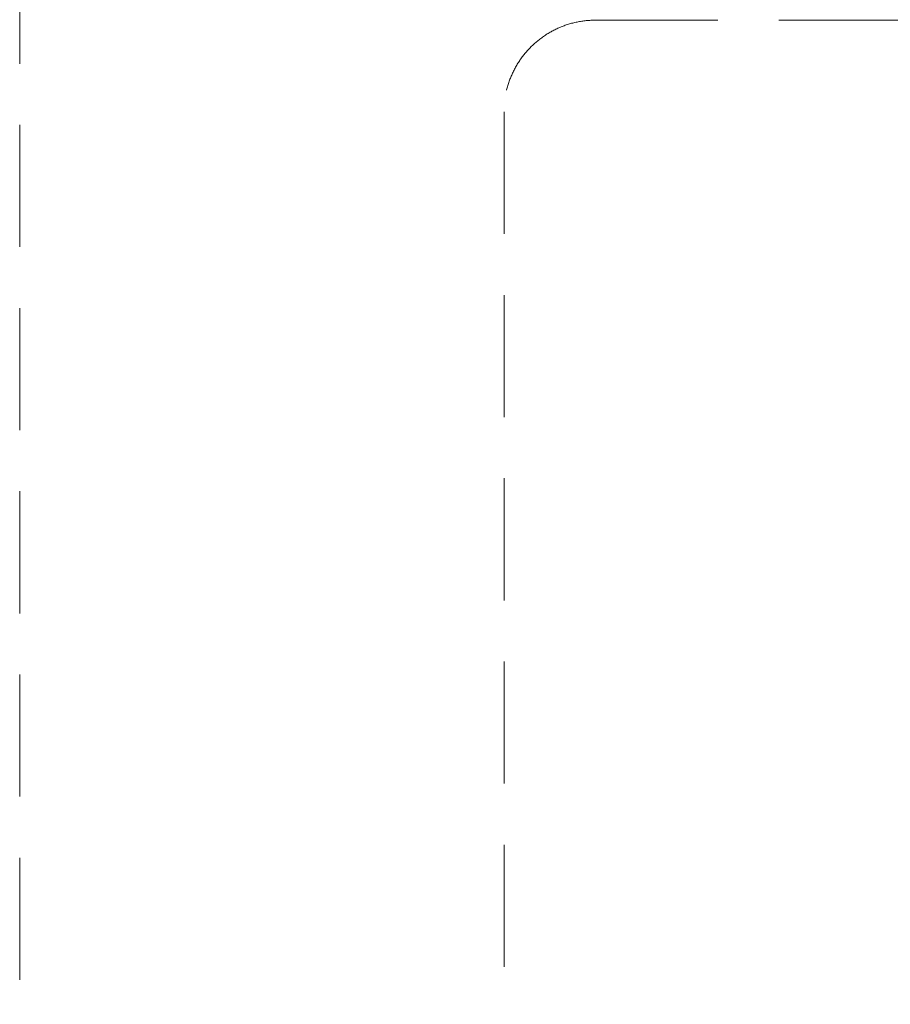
# Model space of a CAD drawing. Header units: millimetres. Extents: x -3176 to 162662, y -36434 to 57907.
# Tile 6 of 155: x 62303 to 63728, y 3160 to 4772. Entities that reach past the tile are written whole.
import ezdxf

# ---------------------------------------------------------------- set-up
doc = ezdxf.new("R2010")
doc.units = ezdxf.units.MM
doc.linetypes.add('1-Sheet - 32170-CIV-6170-DW-2035-015-02 - PRZEKROJE A-A - B-B$0$A_Hidden_2_0mm', pattern=[30, 20, -10])
doc.layers.add('!UG_kształtki', color=10, linetype='Continuous', lineweight=30)
doc.layers.add('1-Sheet - 32170-CIV-6170-DW-2035-015-02 - PRZEKROJE A-A - B-B$0$A-DETL', color=8, linetype='Continuous', lineweight=0)

# ---------------------------------------------------------------- blocks, each defined once
blk = doc.blocks.new('1-Sheet - 32170-CIV-6170-DW-2035-015-02 - PRZEKROJE A-A - B-B')
at = {"layer": '1-Sheet - 32170-CIV-6170-DW-2035-015-02 - PRZEKROJE A-A - B-B$0$A-DETL', "linetype": '1-Sheet - 32170-CIV-6170-DW-2035-015-02 - PRZEKROJE A-A - B-B$0$A_Hidden_2_0mm'}
for p, q in [((6230.26, -250), (6230.26, 490)), ((6494.58, 477.13), (6324.58, 477.13)), ((6309.58, 462.13), (6309.58, 122.13))]:
    blk.add_line(p, q, dxfattribs=at)
blk.add_arc((6324.58, 462.13), 15, 90, 180, dxfattribs=at)

msp = doc.modelspace()

# ---------------------------------------------------------------- block references
at = {"layer": '!UG_kształtki', "xscale": 10, "yscale": 10, "zscale": 10}
msp.add_blockref('1-Sheet - 32170-CIV-6170-DW-2035-015-02 - PRZEKROJE A-A - B-B', (0, 0), dxfattribs=at)

doc.saveas('drawing.dxf')
